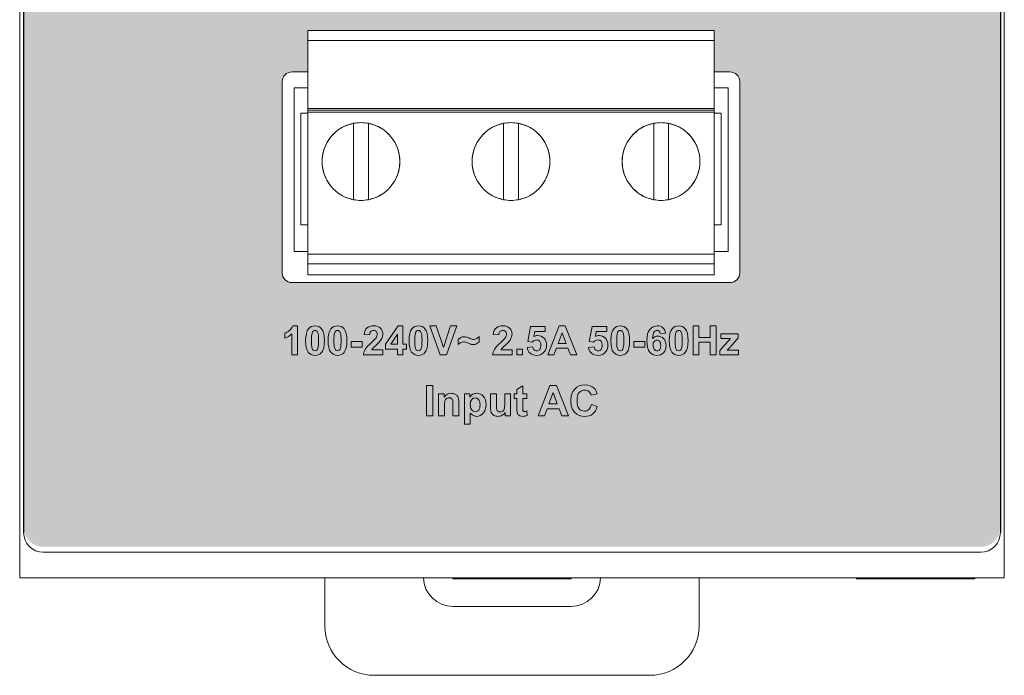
# Model space of a CAD drawing. Header units: millimetres. Extents: x 0 to 420, y 0 to 297.
# Tile 5 of 9: x 312 to 362, y 83 to 116. Entities that reach past the tile are written whole.
import ezdxf

# ---------------------------------------------------------------- set-up
doc = ezdxf.new("R2010")
doc.units = ezdxf.units.MM
doc.layers.get('0').update_dxf_attribs({"linetype": 'CONTINUOUS', "lineweight": 13})

msp = doc.modelspace()

# ---------------------------------------------------------------- hatches: boundary and pattern name
h = msp.add_hatch(color=18)
h.paths.add_polyline_path([(348.938, 138.408), (329.768, 145.886, -0.311392), (312.05, 171.467), (312.05, 171.467), (312.05, 90.58, 0.414214), (313.05, 89.58), (360.65, 89.58, 0.414214), (361.65, 90.58), (361.65, 125.478, 0.237427)])
h.paths.add_polyline_path([(347.12, 115.797), (347.12, 113.697), (347.92, 113.697, -0.414214), (348.42, 113.197), (348.42, 103.497, -0.414214), (347.92, 102.997), (325.68, 102.997, -0.414214), (325.18, 103.497), (325.18, 113.197, -0.414214), (325.68, 113.697), (326.48, 113.697), (326.48, 115.797)], flags=16)

# ---------------------------------------------------------------- linework, layer by layer
for p, q in [((312.05, 206.701), (312.05, 90.302)), ((361.65, 206.701), (361.65, 90.302)), ((326.48, 115.297), (347.12, 115.297)), ((326.48, 115.297), (347.12, 115.297)), ((326.48, 111.847), (347.12, 111.847)), ((326.48, 111.747), (347.12, 111.747)), ((326.48, 111.647), (347.12, 111.647)), ((326.48, 104.447), (347.12, 104.447)), ((326.48, 103.947), (347.12, 103.947)), ((360.65, 89.302), (313.05, 89.302))]:
    msp.add_line(p, q)
at = {"linetype": 'Continuous'}
for p, q in [((311.85, 175.522), (311.85, 88)), ((361.85, 121.503), (361.85, 88)), ((325.78, 104.577), (325.78, 112.897)), ((347.77, 112.897), (347.82, 112.897)), ((347.82, 104.577), (347.82, 112.897)), ((326.13, 111.597), (326.48, 111.597)), ((326.13, 105.937), (326.13, 111.597)), ((347.12, 111.597), (347.47, 111.597)), ((347.47, 105.937), (347.47, 111.597)), ((328.805, 107.208), (328.805, 111.086)), ((328.805, 111.086), (328.805, 107.208)), ((328.805, 111.086), (328.805, 107.208)), ((328.805, 111.086), (328.805, 107.208)), ((328.805, 111.086), (328.805, 107.208)), ((329.555, 107.208), (329.555, 111.086)), ((329.555, 111.086), (329.555, 107.208)), ((329.555, 111.086), (329.555, 107.208)), ((329.555, 111.086), (329.555, 107.208)), ((329.555, 111.086), (329.555, 107.208)), ((336.425, 107.208), (336.425, 111.086)), ((336.425, 111.086), (336.425, 107.208)), ((336.425, 111.086), (336.425, 107.208)), ((336.425, 111.086), (336.425, 107.208)), ((336.425, 111.086), (336.425, 107.208)), ((337.175, 107.208), (337.175, 111.086)), ((337.175, 111.086), (337.175, 107.208)), ((337.175, 111.086), (337.175, 107.208)), ((337.175, 111.086), (337.175, 107.208)), ((337.175, 111.086), (337.175, 107.208)), ((344.045, 107.208), (344.045, 111.086)), ((344.045, 111.086), (344.045, 107.208)), ((344.045, 111.086), (344.045, 107.208)), ((344.045, 111.086), (344.045, 107.208)), ((344.045, 111.086), (344.045, 107.208)), ((344.795, 107.208), (344.795, 111.086)), ((344.795, 111.086), (344.795, 107.208)), ((344.795, 111.086), (344.795, 107.208)), ((344.795, 111.086), (344.795, 107.208)), ((344.795, 111.086), (344.795, 107.208)), ((326.13, 105.937), (326.48, 105.937)), ((347.12, 105.937), (347.47, 105.937)), ((347.77, 104.577), (347.82, 104.577)), ((361.85, 88), (311.85, 88)), ((327.35, 88), (327.35, 85.55)), ((333.85, 88), (333.85, 87.95)), ((339.85, 88), (339.85, 87.95)), ((346.35, 85.55), (346.35, 88)), ((354.35, 88), (354.35, 87.95)), ((360.35, 88), (360.35, 87.95)), ((339.85, 87.95), (333.85, 87.95)), ((360.35, 87.95), (354.35, 87.95)), ((333.85, 86.55), (339.85, 86.55)), ((329.85, 83.05), (343.85, 83.05))]:
    msp.add_line(p, q, dxfattribs=at)
at = {"lineweight": 30}
for p, q in [((312.05, 171.522), (312.05, 90.302)), ((361.65, 125.448), (361.65, 90.302))]:
    msp.add_line(p, q, dxfattribs=at)
at = {"lineweight": 0}
for p, q in [((326.48, 112.897), (325.78, 112.897)), ((347.77, 112.897), (347.12, 112.897)), ((325.78, 104.577), (326.48, 104.577)), ((347.12, 104.577), (347.77, 104.577))]:
    msp.add_line(p, q, dxfattribs=at)
at = {"color": 7, "lineweight": 0}
for p, q in [((330.431, 99.867), (331.069, 100.8)), ((331.069, 100.8), (331.305, 100.8)), ((331.305, 100.8), (331.305, 99.868)), ((333.2, 99.325), (332.675, 100.795)), ((332.675, 100.795), (332.997, 100.795)), ((332.997, 100.795), (333.369, 99.707)), ((333.369, 99.707), (333.728, 100.795)), ((334.043, 100.795), (333.517, 99.325)), ((333.728, 100.795), (334.043, 100.795)), ((338.667, 99.325), (339.239, 100.795)), ((339.239, 100.795), (339.553, 100.795)), ((339.553, 100.795), (340.141, 99.325)), ((346.043, 99.325), (346.043, 100.795)), ((346.043, 100.795), (346.34, 100.795)), ((346.34, 100.795), (346.34, 100.216)), ((346.921, 100.216), (346.921, 100.795)), ((346.921, 100.795), (347.218, 100.795)), ((347.218, 100.795), (347.218, 99.325)), ((331.032, 100.37), (330.695, 99.868)), ((331.032, 99.868), (331.032, 100.37)), ((339.393, 100.452), (339.194, 99.907)), ((339.595, 99.907), (339.393, 100.452)), ((346.34, 100.216), (346.921, 100.216)), ((328.683, 99.717), (328.683, 99.999)), ((328.683, 99.999), (329.236, 99.999)), ((329.236, 99.717), (328.683, 99.717)), ((329.236, 99.999), (329.236, 99.717)), ((330.431, 99.621), (330.431, 99.867)), ((331.032, 99.621), (330.431, 99.621)), ((330.695, 99.868), (331.032, 99.868)), ((331.032, 99.325), (331.032, 99.621)), ((331.305, 99.868), (331.487, 99.868)), ((331.487, 99.621), (331.305, 99.621)), ((331.305, 99.621), (331.305, 99.325)), ((331.487, 99.868), (331.487, 99.621)), ((337.102, 99.325), (337.102, 99.607)), ((337.102, 99.607), (337.384, 99.607)), ((337.384, 99.607), (337.384, 99.325)), ((339.103, 99.659), (338.982, 99.325)), ((339.69, 99.659), (339.103, 99.659)), ((339.194, 99.907), (339.595, 99.907)), ((339.819, 99.325), (339.69, 99.659)), ((343.042, 99.717), (343.042, 99.999)), ((343.042, 99.999), (343.595, 99.999)), ((343.595, 99.717), (343.042, 99.717)), ((343.595, 99.999), (343.595, 99.717)), ((346.921, 99.968), (346.34, 99.968)), ((346.34, 99.968), (346.34, 99.325)), ((346.921, 99.325), (346.921, 99.968)), ((331.305, 99.325), (331.032, 99.325)), ((333.517, 99.325), (333.2, 99.325)), ((337.384, 99.325), (337.102, 99.325)), ((338.982, 99.325), (338.667, 99.325)), ((340.141, 99.325), (339.819, 99.325)), ((346.34, 99.325), (346.043, 99.325)), ((347.218, 99.325), (346.921, 99.325)), ((332.516, 96.228), (332.516, 97.775)), ((332.516, 97.775), (332.829, 97.775)), ((332.829, 97.775), (332.829, 96.228)), ((338.171, 96.228), (338.773, 97.775)), ((338.773, 97.775), (339.104, 97.775)), ((339.104, 97.775), (339.723, 96.228)), ((338.935, 97.414), (338.726, 96.84)), ((339.148, 96.84), (338.935, 97.414)), ((338.63, 96.579), (338.502, 96.228)), ((339.248, 96.579), (338.63, 96.579)), ((338.726, 96.84), (339.148, 96.84)), ((339.383, 96.228), (339.248, 96.579)), ((332.829, 96.228), (332.516, 96.228)), ((338.502, 96.228), (338.171, 96.228)), ((339.723, 96.228), (339.383, 96.228))]:
    msp.add_line(p, q, dxfattribs=at)
at = {"linetype": 'Continuous'}
msp.add_lwpolyline([(347.12, 115.797), (347.12, 113.697), (347.92, 113.697, -0.414214), (348.42, 113.197), (348.42, 103.497, -0.414214), (347.92, 102.997), (325.68, 102.997, -0.414214), (325.18, 103.497), (325.18, 113.197, -0.414214), (325.68, 113.697), (326.48, 113.697), (326.48, 115.797)], format="xyb", close=True, dxfattribs=at)
msp.add_lwpolyline([(326.48, 103.397), (347.12, 103.397), (347.12, 115.797), (326.48, 115.797), (326.48, 103.397)], dxfattribs=at)
for centre in [(329.18, 109.147), (329.18, 109.147), (329.18, 109.147), (336.8, 109.147), (336.8, 109.147), (336.8, 109.147), (344.42, 109.147), (344.42, 109.147), (344.42, 109.147)]:
    msp.add_circle(centre, 1.975, dxfattribs=at)
for centre, radius, start, end in [((329.18, 109.147), 1.975, 100.9454, 259.0546), ((329.18, 109.147), 1.975, 100.9454, 259.0546), ((329.18, 109.147), 1.975, 79.0546, 100.9454), ((329.18, 109.147), 1.975, 280.9454, 79.0546), ((329.18, 109.147), 1.975, 280.9454, 79.0546), ((336.8, 109.147), 1.975, 100.9454, 259.0546), ((336.8, 109.147), 1.975, 100.9454, 259.0546), ((336.8, 109.147), 1.975, 79.0546, 100.9454), ((336.8, 109.147), 1.975, 280.9454, 79.0546), ((336.8, 109.147), 1.975, 280.9454, 79.0546), ((344.42, 109.147), 1.975, 100.9454, 259.0546), ((344.42, 109.147), 1.975, 100.9454, 259.0546), ((344.42, 109.147), 1.975, 79.0546, 100.9454), ((344.42, 109.147), 1.975, 280.9454, 79.0546), ((344.42, 109.147), 1.975, 280.9454, 79.0546), ((329.18, 109.147), 1.975, 259.0546, 280.9454), ((336.8, 109.147), 1.975, 259.0546, 280.9454), ((344.42, 109.147), 1.975, 259.0546, 280.9454), ((333.85, 88.05), 1.5, 181.9232, 270), ((339.85, 88.05), 1.5, 270, 358.0768), ((329.85, 85.55), 2.5, 180, 270), ((343.85, 85.55), 2.5, 270, 0)]:
    msp.add_arc(centre, radius, start, end, dxfattribs=at)
for centre, start, end in [((313.05, 90.302), 180, 270), ((360.65, 90.302), 270, 0)]:
    msp.add_arc(centre, 1, start, end)
for points, knots in [([(328.805, 107.31), (328.805, 107.296), (328.805, 107.272), (328.805, 107.241), (328.805, 107.22), (328.805, 107.21), (328.805, 107.208)], [0, 0, 0, 0, 0.0394785, 0.0725729, 0.0943816, 0.1019546, 0.1019546, 0.1019546, 0.1019546]), ([(328.805, 107.31), (328.805, 107.296), (328.805, 107.272), (328.805, 107.241), (328.805, 107.22), (328.805, 107.21), (328.805, 107.208)], [0, 0, 0, 0, 0.0394785, 0.0725729, 0.0943816, 0.1019546, 0.1019546, 0.1019546, 0.1019546]), ([(328.805, 107.31), (328.805, 107.296), (328.805, 107.272), (328.805, 107.241), (328.805, 107.22), (328.805, 107.21), (328.805, 107.208)], [0, 0, 0, 0, 0.0394785, 0.0725729, 0.0943816, 0.1019546, 0.1019546, 0.1019546, 0.1019546]), ([(328.805, 107.31), (328.805, 107.296), (328.805, 107.272), (328.805, 107.241), (328.805, 107.22), (328.805, 107.21), (328.805, 107.208)], [0, 0, 0, 0, 0.0394785, 0.0725729, 0.0943816, 0.1019546, 0.1019546, 0.1019546, 0.1019546]), ([(329.555, 107.208), (329.555, 107.21), (329.555, 107.22), (329.555, 107.241), (329.555, 107.272), (329.555, 107.296), (329.555, 107.31)], [0, 0, 0, 0, 0.0076135, 0.0294935, 0.0625664, 0.1019546, 0.1019546, 0.1019546, 0.1019546]), ([(329.555, 107.208), (329.555, 107.21), (329.555, 107.22), (329.555, 107.241), (329.555, 107.272), (329.555, 107.296), (329.555, 107.31)], [0, 0, 0, 0, 0.0076135, 0.0294935, 0.0625664, 0.1019546, 0.1019546, 0.1019546, 0.1019546]), ([(329.555, 107.208), (329.555, 107.21), (329.555, 107.22), (329.555, 107.241), (329.555, 107.272), (329.555, 107.296), (329.555, 107.31)], [0, 0, 0, 0, 0.0076135, 0.0294935, 0.0625664, 0.1019546, 0.1019546, 0.1019546, 0.1019546]), ([(329.555, 107.208), (329.555, 107.21), (329.555, 107.22), (329.555, 107.241), (329.555, 107.272), (329.555, 107.296), (329.555, 107.31)], [0, 0, 0, 0, 0.0076135, 0.0294935, 0.0625664, 0.1019546, 0.1019546, 0.1019546, 0.1019546]), ([(336.425, 107.31), (336.425, 107.296), (336.425, 107.272), (336.425, 107.241), (336.425, 107.22), (336.425, 107.21), (336.425, 107.208)], [0, 0, 0, 0, 0.0394785, 0.0725729, 0.0943816, 0.1019546, 0.1019546, 0.1019546, 0.1019546]), ([(336.425, 107.31), (336.425, 107.296), (336.425, 107.272), (336.425, 107.241), (336.425, 107.22), (336.425, 107.21), (336.425, 107.208)], [0, 0, 0, 0, 0.0394785, 0.0725729, 0.0943816, 0.1019546, 0.1019546, 0.1019546, 0.1019546]), ([(336.425, 107.31), (336.425, 107.296), (336.425, 107.272), (336.425, 107.241), (336.425, 107.22), (336.425, 107.21), (336.425, 107.208)], [0, 0, 0, 0, 0.0394785, 0.0725729, 0.0943816, 0.1019546, 0.1019546, 0.1019546, 0.1019546]), ([(336.425, 107.31), (336.425, 107.296), (336.425, 107.272), (336.425, 107.241), (336.425, 107.22), (336.425, 107.21), (336.425, 107.208)], [0, 0, 0, 0, 0.0394785, 0.0725729, 0.0943816, 0.1019546, 0.1019546, 0.1019546, 0.1019546]), ([(337.175, 107.208), (337.175, 107.21), (337.175, 107.22), (337.175, 107.241), (337.175, 107.272), (337.175, 107.296), (337.175, 107.31)], [0, 0, 0, 0, 0.0076135, 0.0294935, 0.0625664, 0.1019546, 0.1019546, 0.1019546, 0.1019546]), ([(337.175, 107.208), (337.175, 107.21), (337.175, 107.22), (337.175, 107.241), (337.175, 107.272), (337.175, 107.296), (337.175, 107.31)], [0, 0, 0, 0, 0.0076135, 0.0294935, 0.0625664, 0.1019546, 0.1019546, 0.1019546, 0.1019546]), ([(337.175, 107.208), (337.175, 107.21), (337.175, 107.22), (337.175, 107.241), (337.175, 107.272), (337.175, 107.296), (337.175, 107.31)], [0, 0, 0, 0, 0.0076135, 0.0294935, 0.0625664, 0.1019546, 0.1019546, 0.1019546, 0.1019546]), ([(337.175, 107.208), (337.175, 107.21), (337.175, 107.22), (337.175, 107.241), (337.175, 107.272), (337.175, 107.296), (337.175, 107.31)], [0, 0, 0, 0, 0.0076135, 0.0294935, 0.0625664, 0.1019546, 0.1019546, 0.1019546, 0.1019546]), ([(344.045, 107.31), (344.045, 107.296), (344.045, 107.272), (344.045, 107.241), (344.045, 107.22), (344.045, 107.21), (344.045, 107.208)], [0, 0, 0, 0, 0.0394785, 0.0725729, 0.0943816, 0.1019546, 0.1019546, 0.1019546, 0.1019546]), ([(344.045, 107.31), (344.045, 107.296), (344.045, 107.272), (344.045, 107.241), (344.045, 107.22), (344.045, 107.21), (344.045, 107.208)], [0, 0, 0, 0, 0.0394785, 0.0725729, 0.0943816, 0.1019546, 0.1019546, 0.1019546, 0.1019546]), ([(344.045, 107.31), (344.045, 107.296), (344.045, 107.272), (344.045, 107.241), (344.045, 107.22), (344.045, 107.21), (344.045, 107.208)], [0, 0, 0, 0, 0.0394785, 0.0725729, 0.0943816, 0.1019546, 0.1019546, 0.1019546, 0.1019546]), ([(344.045, 107.31), (344.045, 107.296), (344.045, 107.272), (344.045, 107.241), (344.045, 107.22), (344.045, 107.21), (344.045, 107.208)], [0, 0, 0, 0, 0.0394785, 0.0725729, 0.0943816, 0.1019546, 0.1019546, 0.1019546, 0.1019546]), ([(344.795, 107.208), (344.795, 107.21), (344.795, 107.22), (344.795, 107.241), (344.795, 107.272), (344.795, 107.296), (344.795, 107.31)], [0, 0, 0, 0, 0.0076135, 0.0294935, 0.0625664, 0.1019546, 0.1019546, 0.1019546, 0.1019546]), ([(344.795, 107.208), (344.795, 107.21), (344.795, 107.22), (344.795, 107.241), (344.795, 107.272), (344.795, 107.296), (344.795, 107.31)], [0, 0, 0, 0, 0.0076135, 0.0294935, 0.0625664, 0.1019546, 0.1019546, 0.1019546, 0.1019546]), ([(344.795, 107.208), (344.795, 107.21), (344.795, 107.22), (344.795, 107.241), (344.795, 107.272), (344.795, 107.296), (344.795, 107.31)], [0, 0, 0, 0, 0.0076135, 0.0294935, 0.0625664, 0.1019546, 0.1019546, 0.1019546, 0.1019546]), ([(344.795, 107.208), (344.795, 107.21), (344.795, 107.22), (344.795, 107.241), (344.795, 107.272), (344.795, 107.296), (344.795, 107.31)], [0, 0, 0, 0, 0.0076135, 0.0294935, 0.0625664, 0.1019546, 0.1019546, 0.1019546, 0.1019546])]:
    msp.add_open_spline(points, degree=3, knots=knots, dxfattribs=at)
at = {"color": 7, "lineweight": 0}
for points in [[(325.306, 100.429), (325.379, 100.453), (325.459, 100.498), (325.545, 100.566)], [(325.545, 100.566), (325.632, 100.632), (325.691, 100.711), (325.723, 100.8)], [(325.723, 100.8), (325.723, 100.8), (325.951, 100.8), (325.951, 100.8)], [(325.951, 100.8), (325.951, 100.8), (325.951, 99.325), (325.951, 99.325)], [(326.516, 100.65), (326.595, 100.75), (326.706, 100.8), (326.848, 100.8)], [(326.757, 100.534), (326.73, 100.513), (326.709, 100.474), (326.695, 100.417)], [(326.848, 100.567), (326.814, 100.567), (326.784, 100.556), (326.757, 100.534)], [(326.848, 100.8), (326.99, 100.8), (327.102, 100.75), (327.182, 100.648)], [(326.939, 100.534), (326.912, 100.556), (326.882, 100.567), (326.848, 100.567)], [(327.005, 100.405), (326.987, 100.47), (326.965, 100.513), (326.939, 100.534)], [(327.657, 100.65), (327.736, 100.75), (327.847, 100.8), (327.99, 100.8)], [(327.899, 100.534), (327.872, 100.513), (327.851, 100.474), (327.836, 100.417)], [(327.99, 100.567), (327.956, 100.567), (327.925, 100.556), (327.899, 100.534)], [(327.99, 100.8), (328.132, 100.8), (328.243, 100.75), (328.324, 100.648)], [(329.336, 100.365), (329.352, 100.521), (329.405, 100.632), (329.493, 100.699)], [(329.676, 100.514), (329.642, 100.478), (329.622, 100.42), (329.616, 100.337)], [(331.765, 100.65), (331.844, 100.75), (331.955, 100.8), (332.098, 100.8)], [(332.007, 100.534), (331.98, 100.513), (331.959, 100.474), (331.944, 100.417)], [(332.098, 100.567), (332.064, 100.567), (332.033, 100.556), (332.007, 100.534)], [(332.098, 100.8), (332.24, 100.8), (332.351, 100.75), (332.432, 100.648)], [(332.188, 100.534), (332.162, 100.556), (332.132, 100.567), (332.098, 100.567)], [(332.254, 100.405), (332.237, 100.47), (332.215, 100.513), (332.188, 100.534)], [(335.898, 100.365), (335.915, 100.521), (335.967, 100.632), (336.055, 100.699)], [(336.239, 100.514), (336.204, 100.478), (336.184, 100.42), (336.178, 100.337)], [(337.651, 100.01), (337.651, 100.01), (337.795, 100.774), (337.795, 100.774)], [(337.795, 100.774), (337.795, 100.774), (338.54, 100.774), (338.54, 100.774)], [(338.009, 100.511), (338.009, 100.511), (337.964, 100.261), (337.964, 100.261)], [(338.54, 100.511), (338.54, 100.511), (338.009, 100.511), (338.009, 100.511)], [(338.54, 100.774), (338.54, 100.774), (338.54, 100.511), (338.54, 100.511)], [(340.769, 100.01), (340.769, 100.01), (340.913, 100.774), (340.913, 100.774)], [(340.913, 100.774), (340.913, 100.774), (341.658, 100.774), (341.658, 100.774)], [(341.126, 100.511), (341.126, 100.511), (341.082, 100.261), (341.082, 100.261)], [(341.658, 100.511), (341.658, 100.511), (341.126, 100.511), (341.126, 100.511)], [(341.658, 100.774), (341.658, 100.774), (341.658, 100.511), (341.658, 100.511)], [(342.015, 100.65), (342.095, 100.75), (342.206, 100.8), (342.348, 100.8)], [(342.257, 100.534), (342.23, 100.513), (342.209, 100.474), (342.195, 100.417)], [(342.348, 100.567), (342.314, 100.567), (342.284, 100.556), (342.257, 100.534)], [(342.348, 100.8), (342.49, 100.8), (342.602, 100.75), (342.682, 100.648)], [(344.378, 100.405), (344.372, 100.461), (344.354, 100.502), (344.326, 100.529)], [(344.511, 100.707), (344.584, 100.644), (344.631, 100.554), (344.651, 100.434)], [(344.982, 100.65), (345.061, 100.75), (345.172, 100.8), (345.315, 100.8)], [(345.223, 100.534), (345.196, 100.513), (345.176, 100.474), (345.161, 100.417)], [(345.315, 100.567), (345.28, 100.567), (345.25, 100.556), (345.223, 100.534)], [(345.315, 100.8), (345.457, 100.8), (345.568, 100.75), (345.648, 100.648)], [(325.306, 100.173), (325.306, 100.173), (325.306, 100.429), (325.306, 100.429)], [(325.67, 100.386), (325.567, 100.29), (325.445, 100.219), (325.306, 100.173)], [(325.67, 99.325), (325.67, 99.325), (325.67, 100.386), (325.67, 100.386)], [(329.616, 100.337), (329.616, 100.337), (329.336, 100.365), (329.336, 100.365)], [(329.716, 99.959), (329.842, 100.077), (329.92, 100.157), (329.949, 100.199)], [(334.112, 99.845), (334.112, 99.845), (334.112, 100.105), (334.112, 100.105)], [(335.032, 100.142), (335.082, 100.165), (335.13, 100.201), (335.176, 100.251)], [(335.176, 100.251), (335.176, 100.251), (335.176, 99.98), (335.176, 99.98)], [(336.178, 100.337), (336.178, 100.337), (335.898, 100.365), (335.898, 100.365)], [(336.278, 99.959), (336.404, 100.077), (336.482, 100.157), (336.511, 100.199)], [(337.879, 99.977), (337.879, 99.977), (337.651, 100.01), (337.651, 100.01)], [(340.997, 99.977), (340.997, 99.977), (340.769, 100.01), (340.769, 100.01)], [(344.066, 100.489), (344.025, 100.435), (343.999, 100.324), (343.989, 100.155)], [(344.069, 100.008), (344.031, 99.966), (344.012, 99.903), (344.012, 99.82)], [(344.651, 100.434), (344.651, 100.434), (344.378, 100.405), (344.378, 100.405)], [(347.409, 99.545), (347.409, 99.545), (347.808, 100.003), (347.808, 100.003)], [(347.448, 100.156), (347.448, 100.156), (347.448, 100.39), (347.448, 100.39)], [(347.448, 100.39), (347.448, 100.39), (348.328, 100.39), (348.328, 100.39)], [(347.824, 100.158), (347.824, 100.158), (347.448, 100.156), (347.448, 100.156)], [(347.808, 100.003), (347.874, 100.077), (347.922, 100.131), (347.953, 100.162)], [(347.953, 100.162), (347.92, 100.16), (347.878, 100.159), (347.824, 100.158)], [(348.328, 100.19), (348.328, 100.19), (347.921, 99.721), (347.921, 99.721)], [(348.328, 100.39), (348.328, 100.39), (348.328, 100.19), (348.328, 100.19)], [(326.692, 99.694), (326.709, 99.63), (326.731, 99.587), (326.758, 99.566)], [(326.939, 99.566), (326.966, 99.588), (326.987, 99.627), (327.001, 99.683)], [(327.833, 99.694), (327.851, 99.63), (327.873, 99.587), (327.899, 99.566)], [(328.081, 99.566), (328.108, 99.588), (328.128, 99.627), (328.143, 99.683)], [(329.303, 99.325), (329.313, 99.424), (329.345, 99.518), (329.399, 99.606)], [(329.399, 99.606), (329.452, 99.695), (329.558, 99.812), (329.716, 99.959)], [(329.788, 99.665), (329.764, 99.638), (329.745, 99.612), (329.73, 99.587)], [(329.73, 99.587), (329.73, 99.587), (330.29, 99.587), (330.29, 99.587)], [(330.29, 99.587), (330.29, 99.587), (330.29, 99.325), (330.29, 99.325)], [(331.941, 99.694), (331.959, 99.63), (331.981, 99.587), (332.007, 99.566)], [(332.189, 99.566), (332.216, 99.588), (332.236, 99.627), (332.251, 99.683)], [(334.779, 99.86), (334.747, 99.868), (334.697, 99.888), (334.628, 99.917)], [(335.176, 99.98), (335.146, 99.948), (335.103, 99.919), (335.048, 99.89)], [(335.865, 99.325), (335.875, 99.424), (335.907, 99.518), (335.961, 99.606)], [(335.961, 99.606), (336.015, 99.695), (336.12, 99.812), (336.278, 99.959)], [(336.35, 99.665), (336.326, 99.638), (336.308, 99.612), (336.293, 99.587)], [(336.293, 99.587), (336.293, 99.587), (336.852, 99.587), (336.852, 99.587)], [(336.852, 99.587), (336.852, 99.587), (336.852, 99.325), (336.852, 99.325)], [(337.617, 99.703), (337.617, 99.703), (337.897, 99.732), (337.897, 99.732)], [(337.77, 99.409), (337.685, 99.482), (337.634, 99.58), (337.617, 99.703)], [(337.897, 99.732), (337.905, 99.669), (337.929, 99.619), (337.968, 99.581)], [(340.735, 99.703), (340.735, 99.703), (341.015, 99.732), (341.015, 99.732)], [(340.888, 99.409), (340.803, 99.482), (340.751, 99.58), (340.735, 99.703)], [(341.015, 99.732), (341.023, 99.669), (341.047, 99.619), (341.086, 99.581)], [(342.192, 99.694), (342.209, 99.63), (342.231, 99.587), (342.258, 99.566)], [(342.439, 99.566), (342.466, 99.588), (342.487, 99.627), (342.501, 99.683)], [(344.012, 99.82), (344.012, 99.729), (344.034, 99.658), (344.076, 99.609)], [(345.158, 99.694), (345.175, 99.63), (345.197, 99.587), (345.224, 99.566)], [(345.406, 99.566), (345.432, 99.588), (345.453, 99.627), (345.468, 99.683)], [(347.409, 99.325), (347.409, 99.325), (347.409, 99.545), (347.409, 99.545)], [(347.921, 99.721), (347.921, 99.721), (347.778, 99.566), (347.778, 99.566)], [(347.778, 99.566), (347.856, 99.57), (347.904, 99.573), (347.923, 99.573)], [(347.923, 99.573), (347.923, 99.573), (348.359, 99.573), (348.359, 99.573)], [(348.359, 99.573), (348.359, 99.573), (348.359, 99.325), (348.359, 99.325)], [(325.951, 99.325), (325.951, 99.325), (325.67, 99.325), (325.67, 99.325)], [(330.29, 99.325), (330.29, 99.325), (329.303, 99.325), (329.303, 99.325)], [(336.852, 99.325), (336.852, 99.325), (335.865, 99.325), (335.865, 99.325)], [(348.359, 99.325), (348.359, 99.325), (347.409, 99.325), (347.409, 99.325)], [(337.099, 97.571), (337.099, 97.571), (337.397, 97.745), (337.397, 97.745)], [(337.099, 97.349), (337.099, 97.349), (337.099, 97.571), (337.099, 97.571)], [(337.397, 97.745), (337.397, 97.745), (337.397, 97.349), (337.397, 97.349)], [(341.019, 97.634), (341.09, 97.567), (341.143, 97.473), (341.178, 97.349)], [(333.122, 96.228), (333.122, 96.228), (333.122, 97.349), (333.122, 97.349)], [(333.122, 97.349), (333.122, 97.349), (333.398, 97.349), (333.398, 97.349)], [(333.398, 97.349), (333.398, 97.349), (333.398, 97.184), (333.398, 97.184)], [(333.525, 97.105), (333.485, 97.077), (333.457, 97.039), (333.442, 96.993)], [(333.829, 97.035), (333.816, 97.07), (333.795, 97.098), (333.766, 97.118)], [(333.848, 96.8), (333.848, 96.921), (333.841, 96.999), (333.829, 97.035)], [(333.947, 97.338), (334.001, 97.315), (334.042, 97.285), (334.069, 97.249)], [(334.069, 97.249), (334.098, 97.212), (334.117, 97.17), (334.128, 97.124)], [(334.128, 97.124), (334.138, 97.077), (334.144, 97.011), (334.144, 96.924)], [(334.436, 97.349), (334.436, 97.349), (334.713, 97.349), (334.713, 97.349)], [(334.436, 95.802), (334.436, 95.802), (334.436, 97.349), (334.436, 97.349)], [(334.713, 97.349), (334.713, 97.349), (334.713, 97.184), (334.713, 97.184)], [(334.713, 97.184), (334.749, 97.241), (334.797, 97.286), (334.859, 97.322)], [(334.802, 97.056), (334.754, 97), (334.73, 96.918), (334.73, 96.808)], [(335.759, 96.639), (335.759, 96.639), (335.759, 97.349), (335.759, 97.349)], [(335.759, 97.349), (335.759, 97.349), (336.056, 97.349), (336.056, 97.349)], [(336.056, 97.349), (336.056, 97.349), (336.056, 96.834), (336.056, 96.834)], [(336.482, 96.876), (336.482, 96.876), (336.482, 97.349), (336.482, 97.349)], [(336.482, 97.349), (336.482, 97.349), (336.779, 97.349), (336.779, 97.349)], [(336.779, 97.349), (336.779, 97.349), (336.779, 96.228), (336.779, 96.228)], [(336.963, 97.112), (336.963, 97.112), (336.963, 97.349), (336.963, 97.349)], [(336.963, 97.349), (336.963, 97.349), (337.099, 97.349), (337.099, 97.349)], [(337.099, 97.112), (337.099, 97.112), (336.963, 97.112), (336.963, 97.112)], [(337.099, 96.624), (337.099, 96.624), (337.099, 97.112), (337.099, 97.112)], [(337.397, 97.349), (337.397, 97.349), (337.599, 97.349), (337.599, 97.349)], [(337.599, 97.112), (337.599, 97.112), (337.397, 97.112), (337.397, 97.112)], [(337.397, 97.112), (337.397, 97.112), (337.397, 96.661), (337.397, 96.661)], [(337.599, 97.349), (337.599, 97.349), (337.599, 97.112), (337.599, 97.112)], [(340.868, 97.275), (340.85, 97.355), (340.812, 97.418), (340.754, 97.465)], [(341.178, 97.349), (341.178, 97.349), (340.868, 97.275), (340.868, 97.275)], [(333.442, 96.993), (333.427, 96.947), (333.419, 96.861), (333.419, 96.736)], [(333.419, 96.736), (333.419, 96.736), (333.419, 96.228), (333.419, 96.228)], [(333.848, 96.228), (333.848, 96.228), (333.848, 96.8), (333.848, 96.8)], [(334.144, 96.924), (334.144, 96.924), (334.144, 96.228), (334.144, 96.228)], [(334.73, 96.808), (334.73, 96.681), (334.755, 96.588), (334.805, 96.528)], [(336.056, 96.834), (336.056, 96.676), (336.061, 96.579), (336.072, 96.544)], [(336.072, 96.544), (336.083, 96.509), (336.103, 96.48), (336.132, 96.459)], [(336.378, 96.47), (336.417, 96.498), (336.445, 96.532), (336.46, 96.574)], [(336.46, 96.574), (336.475, 96.615), (336.482, 96.715), (336.482, 96.876)], [(337.109, 96.415), (337.103, 96.449), (337.099, 96.519), (337.099, 96.624)], [(337.397, 96.661), (337.397, 96.569), (337.399, 96.515), (337.403, 96.501)], [(337.403, 96.501), (337.407, 96.485), (337.415, 96.473), (337.429, 96.463)], [(340.75, 96.548), (340.81, 96.601), (340.853, 96.684), (340.879, 96.797)], [(340.879, 96.797), (340.879, 96.797), (341.182, 96.701), (341.182, 96.701)], [(341.182, 96.701), (341.135, 96.532), (341.058, 96.407), (340.95, 96.324)], [(333.419, 96.228), (333.419, 96.228), (333.122, 96.228), (333.122, 96.228)], [(334.144, 96.228), (334.144, 96.228), (333.848, 96.228), (333.848, 96.228)], [(334.892, 96.24), (334.842, 96.264), (334.789, 96.306), (334.733, 96.366)], [(334.733, 96.366), (334.733, 96.366), (334.733, 95.802), (334.733, 95.802)], [(336.503, 96.396), (336.462, 96.336), (336.409, 96.288), (336.342, 96.255)], [(336.503, 96.228), (336.503, 96.228), (336.503, 96.396), (336.503, 96.396)], [(336.779, 96.228), (336.779, 96.228), (336.503, 96.228), (336.503, 96.228)], [(337.15, 96.299), (337.13, 96.328), (337.116, 96.366), (337.109, 96.415)], [(337.245, 96.229), (337.202, 96.248), (337.171, 96.271), (337.15, 96.299)], [(337.598, 96.477), (337.598, 96.477), (337.624, 96.247), (337.624, 96.247)], [(334.733, 95.802), (334.733, 95.802), (334.436, 95.802), (334.436, 95.802)]]:
    msp.add_open_spline(points, degree=3, dxfattribs=at)
for points, knots in [([(326.503, 99.465), (326.415, 99.575), (326.371, 99.771), (326.371, 100.053), (326.371, 100.329), (326.419, 100.529), (326.516, 100.65)], [5, 5, 5, 5, 6, 6, 6, 7, 7, 7, 7]), ([(327.182, 100.648), (327.278, 100.528), (327.325, 100.328), (327.325, 100.05), (327.325, 99.772), (327.277, 99.572), (327.181, 99.45)], [1, 1, 1, 1, 2, 2, 2, 3, 3, 3, 3]), ([(327.644, 99.465), (327.556, 99.575), (327.513, 99.771), (327.513, 100.053), (327.513, 100.329), (327.561, 100.529), (327.657, 100.65)], [5, 5, 5, 5, 6, 6, 6, 7, 7, 7, 7]), ([(328.146, 100.405), (328.129, 100.47), (328.107, 100.513), (328.08, 100.534), (328.054, 100.556), (328.024, 100.567), (327.99, 100.567)], [10, 10, 10, 10, 11, 11, 11, 12, 12, 12, 12]), ([(328.324, 100.648), (328.419, 100.528), (328.467, 100.328), (328.467, 100.05), (328.467, 99.772), (328.419, 99.572), (328.322, 99.45)], [1, 1, 1, 1, 2, 2, 2, 3, 3, 3, 3]), ([(329.493, 100.699), (329.581, 100.767), (329.692, 100.8), (329.824, 100.8), (329.969, 100.8), (330.083, 100.762), (330.166, 100.683)], [12, 12, 12, 12, 13, 13, 13, 14, 14, 14, 14]), ([(329.956, 100.516), (329.923, 100.55), (329.876, 100.567), (329.817, 100.567), (329.758, 100.567), (329.711, 100.549), (329.676, 100.514)], [7, 7, 7, 7, 8, 8, 8, 9, 9, 9, 9]), ([(329.949, 100.199), (329.988, 100.257), (330.007, 100.315), (330.007, 100.372), (330.007, 100.434), (329.99, 100.483), (329.956, 100.516)], [5, 5, 5, 5, 6, 6, 6, 7, 7, 7, 7]), ([(330.166, 100.683), (330.248, 100.605), (330.29, 100.508), (330.29, 100.392), (330.29, 100.326), (330.278, 100.262), (330.254, 100.203), (330.23, 100.143), (330.193, 100.081), (330.141, 100.015)], [14, 14, 14, 14, 15, 15, 15, 16, 16, 16, 17, 17, 17, 17]), ([(331.752, 99.465), (331.664, 99.575), (331.621, 99.771), (331.621, 100.053), (331.621, 100.329), (331.669, 100.529), (331.765, 100.65)], [5, 5, 5, 5, 6, 6, 6, 7, 7, 7, 7]), ([(332.432, 100.648), (332.527, 100.528), (332.575, 100.328), (332.575, 100.05), (332.575, 99.772), (332.527, 99.572), (332.43, 99.45)], [1, 1, 1, 1, 2, 2, 2, 3, 3, 3, 3]), ([(336.055, 100.699), (336.143, 100.767), (336.254, 100.8), (336.386, 100.8), (336.531, 100.8), (336.645, 100.762), (336.728, 100.683), (336.811, 100.605), (336.852, 100.508), (336.852, 100.392), (336.852, 100.326), (336.84, 100.262), (336.816, 100.203), (336.793, 100.143), (336.755, 100.081), (336.704, 100.015)], [12, 12, 12, 12, 13, 13, 13, 14, 14, 14, 15, 15, 15, 16, 16, 16, 17, 17, 17, 17]), ([(336.519, 100.516), (336.485, 100.55), (336.438, 100.567), (336.379, 100.567), (336.32, 100.567), (336.273, 100.549), (336.239, 100.514)], [7, 7, 7, 7, 8, 8, 8, 9, 9, 9, 9]), ([(336.511, 100.199), (336.55, 100.257), (336.569, 100.315), (336.569, 100.372), (336.569, 100.434), (336.552, 100.483), (336.519, 100.516)], [5, 5, 5, 5, 6, 6, 6, 7, 7, 7, 7]), ([(342.002, 99.465), (341.915, 99.575), (341.871, 99.771), (341.871, 100.053), (341.871, 100.329), (341.919, 100.529), (342.015, 100.65)], [5, 5, 5, 5, 6, 6, 6, 7, 7, 7, 7]), ([(342.505, 100.405), (342.487, 100.47), (342.465, 100.513), (342.439, 100.534), (342.412, 100.556), (342.382, 100.567), (342.348, 100.567)], [10, 10, 10, 10, 11, 11, 11, 12, 12, 12, 12]), ([(342.682, 100.648), (342.777, 100.528), (342.825, 100.328), (342.825, 100.05), (342.825, 99.772), (342.777, 99.572), (342.681, 99.45)], [1, 1, 1, 1, 2, 2, 2, 3, 3, 3, 3]), ([(343.84, 99.473), (343.745, 99.588), (343.697, 99.777), (343.697, 100.04), (343.697, 100.309), (343.747, 100.503), (343.846, 100.622)], [11, 11, 11, 11, 12, 12, 12, 13, 13, 13, 13]), ([(343.846, 100.622), (343.946, 100.741), (344.075, 100.8), (344.234, 100.8), (344.346, 100.8), (344.438, 100.769), (344.511, 100.707)], [13, 13, 13, 13, 14, 14, 14, 15, 15, 15, 15]), ([(344.326, 100.529), (344.298, 100.556), (344.262, 100.569), (344.217, 100.569), (344.158, 100.569), (344.107, 100.543), (344.066, 100.489)], [2, 2, 2, 2, 3, 3, 3, 4, 4, 4, 4]), ([(344.969, 99.465), (344.881, 99.575), (344.837, 99.771), (344.837, 100.053), (344.837, 100.329), (344.885, 100.529), (344.982, 100.65)], [5, 5, 5, 5, 6, 6, 6, 7, 7, 7, 7]), ([(345.471, 100.405), (345.453, 100.47), (345.431, 100.513), (345.405, 100.534), (345.379, 100.556), (345.348, 100.567), (345.315, 100.567)], [10, 10, 10, 10, 11, 11, 11, 12, 12, 12, 12]), ([(345.648, 100.648), (345.744, 100.528), (345.792, 100.328), (345.792, 100.05), (345.792, 99.772), (345.743, 99.572), (345.647, 99.45)], [1, 1, 1, 1, 2, 2, 2, 3, 3, 3, 3]), ([(326.695, 100.417), (326.676, 100.345), (326.666, 100.222), (326.666, 100.05), (326.666, 99.877), (326.675, 99.759), (326.692, 99.694)], [2, 2, 2, 2, 3, 3, 3, 4, 4, 4, 4]), ([(327.001, 99.683), (327.021, 99.755), (327.031, 99.877), (327.031, 100.05), (327.031, 100.222), (327.022, 100.341), (327.005, 100.405)], [8, 8, 8, 8, 9, 9, 9, 10, 10, 10, 10]), ([(327.836, 100.417), (327.817, 100.345), (327.807, 100.222), (327.807, 100.05), (327.807, 99.877), (327.816, 99.759), (327.833, 99.694)], [2, 2, 2, 2, 3, 3, 3, 4, 4, 4, 4]), ([(328.143, 99.683), (328.162, 99.755), (328.172, 99.877), (328.172, 100.05), (328.172, 100.222), (328.163, 100.341), (328.146, 100.405)], [8, 8, 8, 8, 9, 9, 9, 10, 10, 10, 10]), ([(330.141, 100.015), (330.107, 99.971), (330.046, 99.909), (329.957, 99.827), (329.868, 99.746), (329.812, 99.692), (329.788, 99.665)], [17, 17, 17, 17, 18, 18, 18, 19, 19, 19, 19]), ([(331.944, 100.417), (331.925, 100.345), (331.915, 100.222), (331.915, 100.05), (331.915, 99.877), (331.924, 99.759), (331.941, 99.694)], [2, 2, 2, 2, 3, 3, 3, 4, 4, 4, 4]), ([(332.251, 99.683), (332.27, 99.755), (332.28, 99.877), (332.28, 100.05), (332.28, 100.222), (332.272, 100.341), (332.254, 100.405)], [8, 8, 8, 8, 9, 9, 9, 10, 10, 10, 10]), ([(334.112, 100.105), (334.197, 100.197), (334.296, 100.243), (334.409, 100.243), (334.451, 100.243), (334.49, 100.239), (334.525, 100.231), (334.561, 100.222), (334.624, 100.2), (334.716, 100.163)], [1, 1, 1, 1, 2, 2, 2, 3, 3, 3, 4, 4, 4, 4]), ([(334.716, 100.163), (334.808, 100.126), (334.87, 100.107), (334.903, 100.107), (334.94, 100.107), (334.984, 100.118), (335.032, 100.142)], [4, 4, 4, 4, 5, 5, 5, 6, 6, 6, 6]), ([(336.704, 100.015), (336.669, 99.971), (336.608, 99.909), (336.519, 99.827), (336.43, 99.746), (336.374, 99.692), (336.35, 99.665)], [17, 17, 17, 17, 18, 18, 18, 19, 19, 19, 19]), ([(338.255, 100.016), (338.214, 100.062), (338.162, 100.084), (338.097, 100.084), (338.016, 100.084), (337.943, 100.049), (337.879, 99.977)], [6, 6, 6, 6, 7, 7, 7, 8, 8, 8, 8]), ([(337.964, 100.261), (338.027, 100.292), (338.091, 100.309), (338.157, 100.309), (338.282, 100.309), (338.388, 100.263), (338.475, 100.172)], [14, 14, 14, 14, 15, 15, 15, 16, 16, 16, 16]), ([(338.254, 99.597), (338.295, 99.645), (338.315, 99.717), (338.315, 99.813), (338.315, 99.903), (338.295, 99.971), (338.255, 100.016)], [4, 4, 4, 4, 5, 5, 5, 6, 6, 6, 6]), ([(338.475, 100.172), (338.561, 100.081), (338.605, 99.963), (338.605, 99.818), (338.605, 99.697), (338.57, 99.59), (338.5, 99.495)], [16, 16, 16, 16, 17, 17, 17, 18, 18, 18, 18]), ([(341.373, 100.016), (341.332, 100.062), (341.279, 100.084), (341.215, 100.084), (341.134, 100.084), (341.061, 100.049), (340.997, 99.977)], [6, 6, 6, 6, 7, 7, 7, 8, 8, 8, 8]), ([(341.082, 100.261), (341.145, 100.292), (341.209, 100.309), (341.275, 100.309), (341.4, 100.309), (341.506, 100.263), (341.593, 100.172)], [14, 14, 14, 14, 15, 15, 15, 16, 16, 16, 16]), ([(341.372, 99.597), (341.413, 99.645), (341.433, 99.717), (341.433, 99.813), (341.433, 99.903), (341.413, 99.971), (341.373, 100.016)], [4, 4, 4, 4, 5, 5, 5, 6, 6, 6, 6]), ([(341.593, 100.172), (341.679, 100.081), (341.723, 99.963), (341.723, 99.818), (341.723, 99.697), (341.688, 99.59), (341.618, 99.495)], [16, 16, 16, 16, 17, 17, 17, 18, 18, 18, 18]), ([(342.195, 100.417), (342.175, 100.345), (342.166, 100.222), (342.166, 100.05), (342.166, 99.877), (342.175, 99.759), (342.192, 99.694)], [2, 2, 2, 2, 3, 3, 3, 4, 4, 4, 4]), ([(342.501, 99.683), (342.521, 99.755), (342.53, 99.877), (342.53, 100.05), (342.53, 100.222), (342.522, 100.341), (342.505, 100.405)], [8, 8, 8, 8, 9, 9, 9, 10, 10, 10, 10]), ([(343.989, 100.155), (344.059, 100.238), (344.146, 100.279), (344.25, 100.279), (344.368, 100.279), (344.468, 100.235), (344.552, 100.145), (344.636, 100.055), (344.678, 99.94), (344.678, 99.798), (344.678, 99.648), (344.634, 99.528), (344.546, 99.436)], [5, 5, 5, 5, 6, 6, 6, 7, 7, 7, 8, 8, 8, 9, 9, 9, 9]), ([(344.346, 100.005), (344.309, 100.05), (344.262, 100.072), (344.206, 100.072), (344.152, 100.072), (344.106, 100.051), (344.069, 100.008)], [5, 5, 5, 5, 6, 6, 6, 7, 7, 7, 7]), ([(344.35, 99.595), (344.385, 99.635), (344.402, 99.702), (344.402, 99.795), (344.402, 99.891), (344.384, 99.961), (344.346, 100.005)], [3, 3, 3, 3, 4, 4, 4, 5, 5, 5, 5]), ([(345.161, 100.417), (345.142, 100.345), (345.132, 100.222), (345.132, 100.05), (345.132, 99.877), (345.141, 99.759), (345.158, 99.694)], [2, 2, 2, 2, 3, 3, 3, 4, 4, 4, 4]), ([(345.468, 99.683), (345.487, 99.755), (345.497, 99.877), (345.497, 100.05), (345.497, 100.222), (345.488, 100.341), (345.471, 100.405)], [8, 8, 8, 8, 9, 9, 9, 10, 10, 10, 10]), ([(326.758, 99.566), (326.784, 99.545), (326.814, 99.533), (326.848, 99.533), (326.882, 99.533), (326.913, 99.545), (326.939, 99.566)], [5, 5, 5, 5, 6, 6, 6, 7, 7, 7, 7]), ([(327.899, 99.566), (327.925, 99.545), (327.956, 99.533), (327.99, 99.533), (328.024, 99.533), (328.054, 99.545), (328.081, 99.566)], [5, 5, 5, 5, 6, 6, 6, 7, 7, 7, 7]), ([(332.007, 99.566), (332.034, 99.545), (332.064, 99.533), (332.098, 99.533), (332.132, 99.533), (332.162, 99.545), (332.189, 99.566)], [5, 5, 5, 5, 6, 6, 6, 7, 7, 7, 7]), ([(334.628, 99.917), (334.525, 99.962), (334.444, 99.985), (334.386, 99.985), (334.292, 99.985), (334.201, 99.938), (334.112, 99.845)], [12, 12, 12, 12, 13, 13, 13, 14, 14, 14, 14]), ([(335.048, 99.89), (334.993, 99.862), (334.936, 99.848), (334.877, 99.848), (334.843, 99.848), (334.811, 99.852), (334.779, 99.86)], [9, 9, 9, 9, 10, 10, 10, 11, 11, 11, 11]), ([(337.968, 99.581), (338.008, 99.545), (338.053, 99.526), (338.105, 99.526), (338.164, 99.526), (338.213, 99.55), (338.254, 99.597)], [2, 2, 2, 2, 3, 3, 3, 4, 4, 4, 4]), ([(341.086, 99.581), (341.126, 99.545), (341.171, 99.526), (341.223, 99.526), (341.281, 99.526), (341.331, 99.55), (341.372, 99.597)], [2, 2, 2, 2, 3, 3, 3, 4, 4, 4, 4]), ([(342.258, 99.566), (342.284, 99.545), (342.314, 99.533), (342.348, 99.533), (342.382, 99.533), (342.413, 99.545), (342.439, 99.566)], [5, 5, 5, 5, 6, 6, 6, 7, 7, 7, 7]), ([(344.076, 99.609), (344.118, 99.559), (344.166, 99.533), (344.22, 99.533), (344.272, 99.533), (344.316, 99.554), (344.35, 99.595)], [1, 1, 1, 1, 2, 2, 2, 3, 3, 3, 3]), ([(345.224, 99.566), (345.25, 99.545), (345.28, 99.533), (345.315, 99.533), (345.348, 99.533), (345.379, 99.545), (345.406, 99.566)], [5, 5, 5, 5, 6, 6, 6, 7, 7, 7, 7]), ([(327.181, 99.45), (327.101, 99.35), (326.99, 99.3), (326.848, 99.3), (326.705, 99.3), (326.59, 99.355), (326.503, 99.465)], [3, 3, 3, 3, 4, 4, 4, 5, 5, 5, 5]), ([(328.322, 99.45), (328.243, 99.35), (328.132, 99.3), (327.99, 99.3), (327.847, 99.3), (327.731, 99.355), (327.644, 99.465)], [3, 3, 3, 3, 4, 4, 4, 5, 5, 5, 5]), ([(332.43, 99.45), (332.351, 99.35), (332.24, 99.3), (332.098, 99.3), (331.955, 99.3), (331.84, 99.355), (331.752, 99.465)], [3, 3, 3, 3, 4, 4, 4, 5, 5, 5, 5]), ([(338.5, 99.495), (338.404, 99.365), (338.272, 99.3), (338.102, 99.3), (337.966, 99.3), (337.856, 99.336), (337.77, 99.409)], [18, 18, 18, 18, 19, 19, 19, 20, 20, 20, 20]), ([(341.618, 99.495), (341.522, 99.365), (341.389, 99.3), (341.22, 99.3), (341.084, 99.3), (340.973, 99.336), (340.888, 99.409)], [18, 18, 18, 18, 19, 19, 19, 20, 20, 20, 20]), ([(342.681, 99.45), (342.601, 99.35), (342.49, 99.3), (342.348, 99.3), (342.205, 99.3), (342.09, 99.355), (342.002, 99.465)], [3, 3, 3, 3, 4, 4, 4, 5, 5, 5, 5]), ([(344.546, 99.436), (344.458, 99.345), (344.344, 99.3), (344.206, 99.3), (344.058, 99.3), (343.936, 99.358), (343.84, 99.473)], [9, 9, 9, 9, 10, 10, 10, 11, 11, 11, 11]), ([(345.647, 99.45), (345.568, 99.35), (345.457, 99.3), (345.315, 99.3), (345.171, 99.3), (345.056, 99.355), (344.969, 99.465)], [3, 3, 3, 3, 4, 4, 4, 5, 5, 5, 5]), ([(340.032, 96.412), (339.9, 96.552), (339.834, 96.744), (339.834, 96.988), (339.834, 97.245), (339.901, 97.445), (340.033, 97.588)], [4, 4, 4, 4, 5, 5, 5, 6, 6, 6, 6]), ([(340.033, 97.588), (340.167, 97.731), (340.341, 97.802), (340.558, 97.802), (340.747, 97.802), (340.901, 97.746), (341.019, 97.634)], [6, 6, 6, 6, 7, 7, 7, 8, 8, 8, 8]), ([(340.754, 97.465), (340.696, 97.511), (340.625, 97.534), (340.542, 97.534), (340.428, 97.534), (340.334, 97.494), (340.263, 97.411)], [11, 11, 11, 11, 12, 12, 12, 13, 13, 13, 13]), ([(333.398, 97.184), (333.496, 97.311), (333.619, 97.374), (333.767, 97.374), (333.832, 97.374), (333.893, 97.363), (333.947, 97.338)], [13, 13, 13, 13, 14, 14, 14, 15, 15, 15, 15]), ([(333.766, 97.118), (333.738, 97.137), (333.704, 97.147), (333.664, 97.147), (333.613, 97.147), (333.567, 97.133), (333.525, 97.105)], [4, 4, 4, 4, 5, 5, 5, 6, 6, 6, 6]), ([(335.157, 97.054), (335.11, 97.111), (335.052, 97.14), (334.982, 97.14), (334.91, 97.14), (334.849, 97.112), (334.802, 97.056)], [5, 5, 5, 5, 6, 6, 6, 7, 7, 7, 7]), ([(334.859, 97.322), (334.92, 97.356), (334.988, 97.374), (335.062, 97.374), (335.192, 97.374), (335.303, 97.323), (335.394, 97.221)], [3, 3, 3, 3, 4, 4, 4, 5, 5, 5, 5]), ([(335.16, 96.521), (335.205, 96.576), (335.228, 96.667), (335.228, 96.792), (335.228, 96.91), (335.204, 96.997), (335.157, 97.054)], [3, 3, 3, 3, 4, 4, 4, 5, 5, 5, 5]), ([(335.394, 97.221), (335.485, 97.119), (335.53, 96.977), (335.53, 96.795), (335.53, 96.607), (335.484, 96.462), (335.392, 96.358)], [5, 5, 5, 5, 6, 6, 6, 7, 7, 7, 7]), ([(340.263, 97.411), (340.191, 97.329), (340.156, 97.195), (340.156, 97.011), (340.156, 96.816), (340.191, 96.676), (340.262, 96.593)], [13, 13, 13, 13, 14, 14, 14, 15, 15, 15, 15]), ([(334.805, 96.528), (334.854, 96.468), (334.916, 96.438), (334.987, 96.438), (335.056, 96.438), (335.114, 96.466), (335.16, 96.521)], [1, 1, 1, 1, 2, 2, 2, 3, 3, 3, 3]), ([(335.929, 96.252), (335.869, 96.285), (335.826, 96.332), (335.799, 96.391), (335.772, 96.451), (335.759, 96.534), (335.759, 96.639)], [4, 4, 4, 4, 5, 5, 5, 6, 6, 6, 6]), ([(340.262, 96.593), (340.332, 96.51), (340.423, 96.469), (340.536, 96.469), (340.619, 96.469), (340.69, 96.495), (340.75, 96.548)], [15, 15, 15, 15, 16, 16, 16, 17, 17, 17, 17]), ([(335.392, 96.358), (335.301, 96.255), (335.19, 96.203), (335.06, 96.203), (334.998, 96.203), (334.942, 96.215), (334.892, 96.24)], [7, 7, 7, 7, 8, 8, 8, 9, 9, 9, 9]), ([(336.342, 96.255), (336.276, 96.22), (336.205, 96.203), (336.132, 96.203), (336.056, 96.203), (335.989, 96.219), (335.929, 96.252)], [2, 2, 2, 2, 3, 3, 3, 4, 4, 4, 4]), ([(336.132, 96.459), (336.16, 96.439), (336.197, 96.428), (336.241, 96.428), (336.292, 96.428), (336.337, 96.442), (336.378, 96.47)], [11, 11, 11, 11, 12, 12, 12, 13, 13, 13, 13]), ([(337.624, 96.247), (337.555, 96.217), (337.477, 96.203), (337.39, 96.203), (337.336, 96.203), (337.288, 96.211), (337.245, 96.229)], [8, 8, 8, 8, 9, 9, 9, 10, 10, 10, 10]), ([(337.429, 96.463), (337.443, 96.453), (337.459, 96.448), (337.479, 96.448), (337.506, 96.448), (337.546, 96.458), (337.598, 96.477)], [5, 5, 5, 5, 6, 6, 6, 7, 7, 7, 7]), ([(340.95, 96.324), (340.842, 96.242), (340.705, 96.201), (340.539, 96.201), (340.333, 96.201), (340.165, 96.272), (340.032, 96.412)], [2, 2, 2, 2, 3, 3, 3, 4, 4, 4, 4])]:
    msp.add_open_spline(points, degree=3, knots=knots, dxfattribs=at)

doc.saveas('drawing.dxf')
